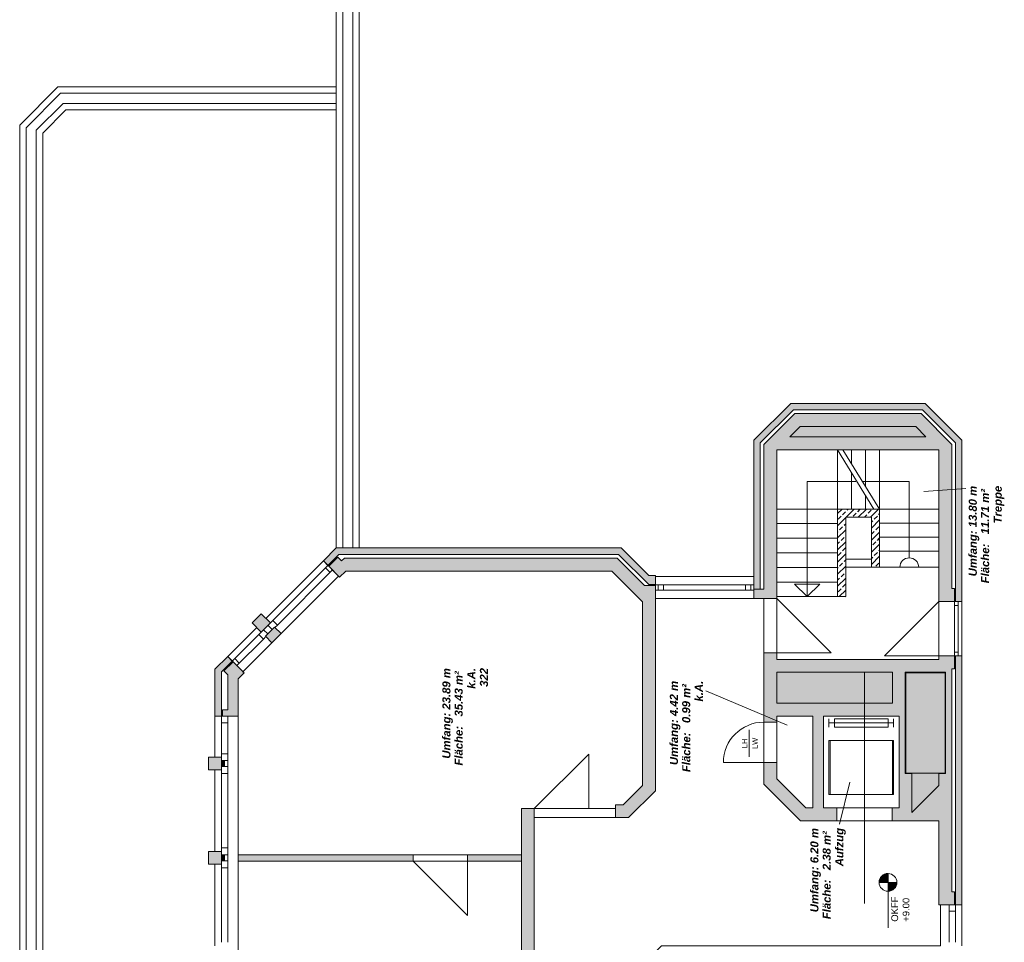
# Model space of a CAD drawing. Header units: metres. Extents: x -49 to 152, y -127 to 99.
# Tile 152 of 177: x -25 to -7, y 32 to 49. Entities that reach past the tile are written whole.
import ezdxf

# ---------------------------------------------------------------- set-up
doc = ezdxf.new("R2010")
doc.units = ezdxf.units.M
doc.layers.add('_OG 3 - B (3D)', color=7, linetype='Continuous', lineweight=9)
doc.layers.add('COE_Bestand-allg.', color=7, linetype='Continuous', lineweight=9)
doc.styles.add('Arial', font='arial.ttf')
doc.styles.add('Arial (bold italic)', font='arialbi.ttf')

# ---------------------------------------------------------------- blocks, each defined once
blk = doc.blocks.new('Group-56')
at = {"layer": 'COE_Bestand-allg.', "linetype": 'Continuous', "lineweight": 0, "transparency": 33554687}
for points in [[(-8.617, 41.793), (-8.008, 41.183), (-8.008, 38.238), (-7.887, 38.238), (-7.887, 41.233), (-8.567, 41.913), (-11.065, 41.913), (-11.752, 41.233), (-11.752, 38.47), (-11.633, 38.47), (-11.633, 41.182), (-11.016, 41.793)], [(-8.027, 38.478), (-8.075, 38.478), (-8.075, 41.155), (-8.645, 41.725), (-10.988, 41.725), (-11.565, 41.154), (-11.565, 38.47), (-11.752, 38.47), (-11.752, 38.295), (-11.325, 38.295), (-11.325, 41.055), (-8.315, 41.055), (-8.315, 38.238), (-8.027, 38.238)], [(-13.702, 38.555), (-13.575, 38.555), (-13.575, 38.723), (-13.7, 38.723), (-14.21, 39.233), (-19.503, 39.233), (-19.741, 38.994), (-19.656, 38.909), (-19.453, 39.113), (-14.26, 39.113)], [(-13.575, 34.728), (-13.575, 38.535), (-13.778, 38.535), (-14.288, 39.045), (-19.351, 39.045), (-19.401, 38.994), (-19.472, 39.065), (-19.642, 38.895), (-19.438, 38.692), (-19.325, 38.805), (-14.387, 38.805), (-13.815, 38.233), (-13.815, 34.827), (-14.174, 34.468), (-14.315, 34.468), (-14.315, 34.228), (-14.075, 34.228)], [(-20.893, 37.672), (-20.724, 37.842), (-20.893, 38.011), (-21.063, 37.842)], [(-20.526, 37.644), (-20.648, 37.766), (-20.817, 37.596), (-20.695, 37.474)], [(-21.633, 36.113), (-21.633, 36.933), (-21.431, 37.135), (-21.516, 37.219), (-21.753, 36.983), (-21.753, 36.113)], [(-21.325, 36.113), (-21.325, 36.805), (-21.213, 36.917), (-21.417, 37.12), (-21.586, 36.951), (-21.513, 36.877), (-21.513, 36.228), (-21.613, 36.228), (-21.613, 36.113)], [(-8.027, 37.228), (-8.315, 37.228), (-8.315, 37.165), (-11.325, 37.165), (-11.325, 37.285), (-11.565, 37.285), (-11.565, 36), (-11.325, 36), (-11.325, 36.11), (-10.655, 36.11), (-10.655, 34.41), (-10.786, 34.41), (-11.325, 34.949), (-11.325, 35.25), (-11.565, 35.25), (-11.565, 34.85), (-10.885, 34.17), (-10.21, 34.17), (-10.21, 34.41), (-10.455, 34.41), (-10.455, 36.11), (-9.055, 36.11), (-9.055, 34.41), (-9.18, 34.41), (-9.18, 34.17), (-8.315, 34.17), (-8.315, 32.613), (-8.027, 32.613), (-8.027, 32.853), (-8.075, 32.853), (-8.075, 36.988), (-8.027, 36.988)], [(-7.887, 32.613), (-7.887, 37.228), (-8.008, 37.228), (-8.008, 32.613)], [(-21.633, 35.113), (-21.633, 35.353), (-21.872, 35.353), (-21.872, 35.113)], [(-21.573, 35.175), (-21.573, 35.29), (-21.633, 35.29), (-21.633, 35.175)], [(-15.825, 29.578), (-15.825, 34.398), (-16.065, 34.398), (-16.065, 29.578)], [(-21.633, 33.363), (-21.633, 33.603), (-21.872, 33.603), (-21.872, 33.363)], [(-21.573, 33.425), (-21.573, 33.54), (-21.633, 33.54), (-21.633, 33.425)], [(-18.075, 33.422), (-18.075, 33.538), (-21.325, 33.538), (-21.325, 33.422)], [(-16.065, 33.422), (-16.065, 33.538), (-17.065, 33.538), (-17.065, 33.422)]]:
    blk.add_hatch(color=252, dxfattribs=at).paths.add_polyline_path(points)
at = {"layer": 'COE_Bestand-allg.', "linetype": 'Continuous', "lineweight": 25, "transparency": 33554687}
h = blk.add_hatch(dxfattribs=at)
h.set_pattern_fill('ANSI33_1', style=0, pattern_type=2)
h.set_pattern_definition([(45, (0, 0), (-0.1122532, 0.1122532), []), (45, (0.11225, 0), (-0.1122532, 0.1122532), [0.079375, -0.0396875])])
h.paths.add_polyline_path([(-9.415, 38.875), (-9.415, 39.955), (-10.195, 39.955), (-10.195, 38.329), (-10.045, 38.329), (-10.045, 39.805), (-9.565, 39.805), (-9.565, 38.875)])
at = {"layer": 'COE_Bestand-allg.', "linetype": 'Continuous', "lineweight": 0, "transparency": 33554687}
h = blk.add_hatch(color=252, dxfattribs=at)
edge = h.paths.add_edge_path()
edge.add_arc((-9.259, 33.027), 0.165, 90, 180)
edge.add_line((-9.424, 33.027), (-9.259, 33.027))
edge.add_line((-9.259, 33.027), (-9.259, 33.192))
h = blk.add_hatch(color=252, dxfattribs=at)
edge = h.paths.add_edge_path()
edge.add_line((-9.094, 33.027), (-9.259, 33.027))
edge.add_line((-9.259, 33.027), (-9.259, 32.862))
edge.add_arc((-9.259, 33.027), 0.165, 270, 360)
at = {"layer": 'COE_Bestand-allg.', "color": 7, "linetype": 'Continuous', "lineweight": 9, "transparency": 33554687}
for p, q in [((-19.503, 61.11), (-19.503, 39.233)), ((-19.382, 61.06), (-19.382, 39.233)), ((-19.195, 60.983), (-19.195, 39.233)), ((-19.075, 60.933), (-19.075, 39.233)), ((-24.668, 47.79), (-25.377, 47.08)), ((-19.503, 47.79), (-24.668, 47.79)), ((-24.618, 47.67), (-25.258, 47.03)), ((-19.503, 47.67), (-24.618, 47.67)), ((-24.57, 47.483), (-25.07, 46.983)), ((-24.52, 47.363), (-24.95, 46.933)), ((-19.503, 47.483), (-24.57, 47.483)), ((-19.503, 47.363), (-24.52, 47.363)), ((-25.377, 31.425), (-25.377, 47.08)), ((-25.258, 47.03), (-25.258, 31.475)), ((-25.07, 46.983), (-25.07, 31.552)), ((-24.95, 46.933), (-24.95, 31.602)), ((-11.752, 41.233), (-11.065, 41.913)), ((-8.567, 41.913), (-11.065, 41.913)), ((-7.887, 41.233), (-8.567, 41.913)), ((-11.633, 41.182), (-11.016, 41.793)), ((-11.565, 41.154), (-10.988, 41.725)), ((-8.617, 41.793), (-11.016, 41.793)), ((-8.645, 41.725), (-10.988, 41.725)), ((-8.075, 41.155), (-8.645, 41.725)), ((-8.008, 41.183), (-8.617, 41.793)), ((-11.082, 41.295), (-10.89, 41.485)), ((-8.745, 41.485), (-10.89, 41.485)), ((-8.555, 41.295), (-8.745, 41.485)), ((-11.752, 41.233), (-11.752, 38.47)), ((-11.633, 41.182), (-11.633, 38.47)), ((-11.565, 41.154), (-11.565, 38.47)), ((-8.555, 41.295), (-11.082, 41.295)), ((-8.075, 41.155), (-8.075, 38.478)), ((-8.008, 41.183), (-8.008, 38.238)), ((-7.887, 38.238), (-7.887, 41.233)), ((-11.325, 41.055), (-11.325, 38.295)), ((-8.315, 41.055), (-11.325, 41.055)), ((-10.195, 39.955), (-10.195, 41.055)), ((-10.195, 41.055), (-9.52, 39.955)), ((-10.095, 41.055), (-9.42, 39.955)), ((-9.935, 40.794), (-9.935, 41.055)), ((-9.675, 40.37), (-9.675, 41.055)), ((-9.415, 39.955), (-9.415, 41.055)), ((-8.315, 41.055), (-8.315, 38.238)), ((-9.935, 39.955), (-9.935, 40.631)), ((-10.76, 38.59), (-10.76, 40.465)), ((-9.858, 40.465), (-10.76, 40.465)), ((-8.865, 40.465), (-9.733, 40.465)), ((-8.865, 39.05), (-8.865, 40.465)), ((-7.812, 40.338), (-8.593, 40.281)), ((-9.675, 39.955), (-9.675, 40.207)), ((-10.195, 39.955), (-11.325, 39.955)), ((-10.76, 38.329), (-10.76, 39.955)), ((-9.415, 39.955), (-10.195, 39.955)), ((-10.195, 39.955), (-10.195, 38.329)), ((-9.415, 39.955), (-8.315, 39.955)), ((-9.415, 39.955), (-9.415, 38.875)), ((-10.195, 39.684), (-11.325, 39.684)), ((-9.565, 39.805), (-10.045, 39.805)), ((-10.045, 39.805), (-10.045, 38.329)), ((-9.565, 39.805), (-9.565, 38.875)), ((-9.415, 39.695), (-8.315, 39.695)), ((-10.195, 39.413), (-11.325, 39.413)), ((-9.415, 39.435), (-8.315, 39.435)), ((-19.503, 39.233), (-19.741, 38.994)), ((-14.21, 39.233), (-19.503, 39.233)), ((-13.7, 38.723), (-14.21, 39.233)), ((-10.195, 39.142), (-11.325, 39.142)), ((-9.415, 39.175), (-8.315, 39.175)), ((-19.741, 38.994), (-20.809, 37.926)), ((-19.438, 38.692), (-19.741, 38.994)), ((-19.656, 38.909), (-19.453, 39.113)), ((-19.642, 38.895), (-19.472, 39.065)), ((-19.401, 38.994), (-19.472, 39.065)), ((-14.26, 39.113), (-19.453, 39.113)), ((-19.401, 38.994), (-19.351, 39.045)), ((-14.288, 39.045), (-19.351, 39.045)), ((-13.778, 38.535), (-14.288, 39.045)), ((-13.702, 38.555), (-14.26, 39.113)), ((-9.565, 39.025), (-10.045, 39.025)), ((-19.656, 38.909), (-20.679, 37.886)), ((-19.571, 38.825), (-20.595, 37.801)), ((-19.615, 38.78), (-19.7, 38.865)), ((-19.325, 38.805), (-19.438, 38.692)), ((-14.387, 38.805), (-19.325, 38.805)), ((-13.815, 38.233), (-14.387, 38.805)), ((-10.195, 38.871), (-11.325, 38.871)), ((-9.565, 38.875), (-10.045, 38.875)), ((-9.415, 38.875), (-9.565, 38.875)), ((-9.415, 38.875), (-8.315, 38.875)), ((-19.458, 38.711), (-20.526, 37.644)), ((-13.575, 38.723), (-13.7, 38.723)), ((-13.575, 38.723), (-13.575, 34.728)), ((-11.752, 38.705), (-13.575, 38.705)), ((-10.195, 38.6), (-11.325, 38.6)), ((-13.575, 38.535), (-13.778, 38.535)), ((-13.575, 38.555), (-13.702, 38.555)), ((-11.752, 38.55), (-13.575, 38.55)), ((-11.752, 38.45), (-13.575, 38.45)), ((-13.525, 38.55), (-13.525, 38.45)), ((-13.425, 38.55), (-13.425, 38.45)), ((-11.902, 38.55), (-11.902, 38.45)), ((-11.803, 38.55), (-11.803, 38.45)), ((-11.752, 38.47), (-11.752, 38.295)), ((-11.565, 38.47), (-11.752, 38.47)), ((-10.995, 38.564), (-10.525, 38.564)), ((-10.995, 38.564), (-10.76, 38.329)), ((-10.525, 38.564), (-10.76, 38.329)), ((-8.027, 38.478), (-8.075, 38.478)), ((-8.027, 38.478), (-8.027, 38.238)), ((-13.815, 38.233), (-13.815, 34.827)), ((-11.325, 38.295), (-11.752, 38.295)), ((-11.565, 37.285), (-11.565, 38.295)), ((-10.195, 38.329), (-11.325, 38.329)), ((-11.325, 37.285), (-11.325, 38.295)), ((-10.315, 37.285), (-11.325, 38.295)), ((-10.195, 38.329), (-10.045, 38.329)), ((-9.325, 37.228), (-8.315, 38.238)), ((-8.315, 38.238), (-8.315, 37.228)), ((-7.887, 38.238), (-8.315, 38.238)), ((-8.027, 38.238), (-8.027, 37.228)), ((-7.957, 38.238), (-7.957, 37.228)), ((-7.887, 38.238), (-7.887, 37.228)), ((-7.957, 38.168), (-8.027, 38.168)), ((-20.724, 37.842), (-20.679, 37.886)), ((-20.679, 37.886), (-20.595, 37.801)), ((-21.516, 37.219), (-20.978, 37.757)), ((-20.893, 37.672), (-20.938, 37.628)), ((-20.849, 37.716), (-20.773, 37.64)), ((-20.768, 37.797), (-20.692, 37.721)), ((-20.639, 37.757), (-20.595, 37.801)), ((-21.431, 37.135), (-20.938, 37.628)), ((-21.346, 37.05), (-20.853, 37.543)), ((-20.695, 37.474), (-21.233, 36.937)), ((-20.938, 37.628), (-20.853, 37.543)), ((-20.809, 37.587), (-20.853, 37.543)), ((-7.957, 37.298), (-8.027, 37.298)), ((-21.516, 37.219), (-21.753, 36.983)), ((-21.431, 37.135), (-21.633, 36.933)), ((-21.417, 37.12), (-21.586, 36.951)), ((-21.213, 36.917), (-21.516, 37.219)), ((-21.302, 37.094), (-21.387, 37.179)), ((-11.565, 37.285), (-11.565, 36)), ((-11.325, 37.285), (-11.565, 37.285)), ((-11.325, 37.285), (-11.325, 37.165)), ((-11.325, 37.285), (-10.315, 37.285)), ((-8.315, 37.165), (-11.325, 37.165)), ((-8.315, 37.228), (-9.325, 37.228)), ((-8.315, 37.228), (-8.315, 37.165)), ((-7.887, 37.228), (-8.315, 37.228)), ((-8.027, 36.988), (-8.027, 37.228)), ((-8.008, 32.613), (-8.008, 37.228)), ((-7.887, 32.613), (-7.887, 37.228)), ((-21.753, 36.983), (-21.753, 36.113)), ((-21.633, 36.933), (-21.633, 36.113)), ((-21.513, 36.877), (-21.586, 36.951)), ((-11.325, 36.925), (-11.325, 36.35)), ((-9.175, 36.925), (-11.325, 36.925)), ((-9.695, 32.632), (-9.695, 36.925)), ((-9.175, 36.925), (-9.175, 36.35)), ((-8.94, 35.045), (-8.94, 36.925)), ((-8.94, 36.925), (-8.19, 36.925)), ((-8.19, 36.925), (-8.19, 35.045)), ((-8.075, 32.853), (-8.075, 36.988)), ((-8.027, 36.988), (-8.075, 36.988)), ((-21.513, 36.228), (-21.513, 36.877)), ((-21.325, 36.805), (-21.213, 36.917)), ((-21.325, 36.805), (-21.325, 36.113)), ((-8.2, 36.915), (-8.93, 36.915)), ((-8.93, 36.915), (-8.93, 35.055)), ((-8.2, 35.055), (-8.2, 36.915)), ((-12.64, 36.581), (-11.133, 35.945)), ((-21.613, 36.228), (-21.513, 36.228)), ((-21.613, 36.228), (-21.613, 36.113)), ((-9.175, 36.35), (-11.325, 36.35)), ((-21.753, 35.353), (-21.753, 36.113)), ((-21.753, 36.113), (-21.325, 36.113)), ((-21.633, 35.415), (-21.633, 36.113)), ((-21.513, 36.113), (-21.513, 35.988)), ((-21.325, 36.113), (-21.325, 12.538)), ((-11.325, 36), (-11.325, 36.11)), ((-10.655, 36.11), (-11.325, 36.11)), ((-10.655, 36.11), (-10.655, 34.41)), ((-9.055, 36.11), (-10.455, 36.11)), ((-10.455, 36.11), (-10.455, 34.41)), ((-10.355, 35.91), (-10.355, 36.06)), ((-9.155, 35.91), (-9.155, 36.06)), ((-9.055, 36.11), (-9.055, 34.41)), ((-21.633, 35.988), (-21.513, 35.988)), ((-21.513, 35.415), (-21.513, 35.988)), ((-11.835, 35.356), (-11.835, 35.856)), ((-11.565, 36), (-11.325, 36)), ((-10.255, 35.985), (-10.355, 35.985)), ((-9.255, 35.985), (-10.255, 35.985)), ((-9.255, 35.985), (-9.155, 35.985)), ((-10.335, 35.66), (-10.335, 34.66)), ((-9.175, 34.66), (-9.175, 35.66)), ((-21.633, 35.353), (-21.633, 35.415)), ((-21.633, 35.415), (-21.513, 35.415)), ((-21.573, 35.29), (-21.633, 35.29)), ((-21.573, 35.29), (-21.513, 35.29)), ((-21.573, 35.175), (-21.573, 35.29)), ((-21.513, 35.29), (-21.513, 35.415)), ((-21.513, 35.175), (-21.513, 35.29)), ((-14.815, 35.408), (-15.825, 34.398)), ((-14.815, 34.398), (-14.815, 35.408)), ((-21.753, 33.603), (-21.753, 35.113)), ((-21.573, 35.175), (-21.633, 35.175)), ((-21.633, 35.113), (-21.633, 35.05)), ((-21.573, 35.175), (-21.513, 35.175)), ((-21.513, 35.175), (-21.513, 35.05)), ((-11.565, 35.25), (-12.315, 35.25)), ((-11.565, 35.25), (-11.325, 35.25)), ((-11.565, 35.25), (-11.565, 34.85)), ((-11.325, 35.25), (-11.325, 34.949)), ((-21.633, 33.665), (-21.633, 35.05)), ((-21.633, 35.05), (-21.513, 35.05)), ((-21.513, 33.665), (-21.513, 35.05)), ((-10.786, 34.41), (-11.325, 34.949)), ((-8.815, 35.045), (-8.94, 35.045)), ((-8.93, 35.055), (-8.2, 35.055)), ((-8.815, 34.326), (-8.815, 35.045)), ((-8.19, 35.045), (-8.315, 35.045)), ((-8.315, 35.045), (-8.315, 34.826)), ((-14.174, 34.468), (-13.815, 34.827)), ((-14.075, 34.228), (-13.575, 34.728)), ((-10.885, 34.17), (-11.565, 34.85)), ((-10.162, 34.107), (-9.967, 34.888)), ((-8.315, 34.826), (-8.815, 34.326)), ((-15.825, 34.398), (-16.065, 34.398)), ((-16.065, 29.578), (-16.065, 34.398)), ((-14.315, 34.398), (-15.825, 34.398)), ((-15.825, 29.578), (-15.825, 34.398)), ((-14.174, 34.468), (-14.315, 34.468)), ((-14.315, 34.468), (-14.315, 34.228)), ((-10.655, 34.41), (-10.786, 34.41)), ((-10.21, 34.41), (-10.455, 34.41)), ((-9.18, 34.41), (-10.21, 34.41)), ((-10.21, 34.41), (-10.21, 34.17)), ((-9.055, 34.41), (-9.18, 34.41)), ((-9.18, 34.41), (-9.18, 34.17)), ((-14.075, 34.228), (-14.315, 34.228)), ((-10.21, 34.17), (-10.885, 34.17)), ((-9.18, 34.17), (-10.21, 34.17)), ((-8.315, 34.17), (-9.18, 34.17)), ((-8.315, 34.17), (-8.315, 32.613)), ((-21.633, 33.603), (-21.633, 33.665)), ((-21.633, 33.665), (-21.513, 33.665)), ((-21.513, 33.54), (-21.513, 33.665)), ((-21.573, 33.54), (-21.633, 33.54)), ((-21.573, 33.54), (-21.513, 33.54)), ((-21.573, 33.425), (-21.573, 33.54)), ((-21.513, 33.425), (-21.513, 33.54)), ((-21.325, 33.538), (-18.075, 33.538)), ((-18.075, 33.538), (-17.065, 33.538)), ((-18.075, 33.422), (-18.075, 33.538)), ((-17.065, 33.538), (-16.065, 33.538)), ((-17.065, 33.422), (-17.065, 33.538)), ((-21.753, 31.852), (-21.753, 33.363)), ((-21.573, 33.425), (-21.633, 33.425)), ((-21.633, 33.363), (-21.633, 33.3)), ((-21.633, 31.915), (-21.633, 33.3)), ((-21.633, 33.3), (-21.513, 33.3)), ((-21.573, 33.425), (-21.513, 33.425)), ((-21.513, 31.915), (-21.513, 33.3)), ((-21.513, 33.425), (-21.513, 33.3)), ((-21.325, 33.422), (-18.075, 33.422)), ((-17.065, 33.422), (-18.075, 33.422)), ((-17.065, 32.412), (-18.075, 33.422)), ((-17.065, 33.422), (-16.065, 33.422)), ((-17.065, 33.422), (-17.065, 32.412)), ((-9.259, 33.192), (-9.259, 32.862)), ((-9.424, 33.027), (-9.094, 33.027)), ((-9.259, 32.862), (-9.259, 32.181)), ((-8.027, 32.853), (-8.075, 32.853)), ((-8.027, 32.613), (-8.027, 32.853)), ((-7.887, 32.613), (-8.315, 32.613)), ((-8.287, 31.852), (-8.287, 32.613)), ((-8.127, 32.613), (-8.127, 31.915)), ((-8.008, 32.613), (-8.008, 31.915)), ((-7.887, 32.613), (-7.887, 31.852)), ((-8.008, 32.493), (-8.127, 32.493))]:
    blk.add_line(p, q, dxfattribs=at)
at = {"layer": 'COE_Bestand-allg.', "color": 7, "linetype": 'Continuous', "lineweight": 9, "transparency": 33554687, "flags": 128}
for points in [[(-8.617, 41.793), (-8.008, 41.183), (-8.008, 38.238), (-7.887, 38.238), (-7.887, 41.233), (-8.567, 41.913), (-11.065, 41.913), (-11.752, 41.233), (-11.752, 38.47), (-11.633, 38.47), (-11.633, 41.182), (-11.016, 41.793)], [(-8.027, 38.478), (-8.075, 38.478), (-8.075, 41.155), (-8.645, 41.725), (-10.988, 41.725), (-11.565, 41.154), (-11.565, 38.47), (-11.752, 38.47), (-11.752, 38.295), (-11.325, 38.295), (-11.325, 41.055), (-8.315, 41.055), (-8.315, 38.238), (-8.027, 38.238)], [(-8.315, 41.055), (-8.315, 37.165), (-11.325, 37.165), (-11.325, 41.055)], [(-9.415, 38.875), (-9.415, 39.955), (-10.195, 39.955), (-10.195, 38.329), (-10.045, 38.329), (-10.045, 39.805), (-9.565, 39.805), (-9.565, 38.875)], [(-13.702, 38.555), (-13.575, 38.555), (-13.575, 38.723), (-13.7, 38.723), (-14.21, 39.233), (-19.503, 39.233), (-19.741, 38.994), (-19.656, 38.909), (-19.453, 39.113), (-14.26, 39.113)], [(-13.575, 34.728), (-13.575, 38.535), (-13.778, 38.535), (-14.288, 39.045), (-19.351, 39.045), (-19.401, 38.994), (-19.472, 39.065), (-19.642, 38.895), (-19.438, 38.692), (-19.325, 38.805), (-14.387, 38.805), (-13.815, 38.233), (-13.815, 34.827), (-14.174, 34.468), (-14.315, 34.468), (-14.315, 34.228), (-14.075, 34.228)], [(-13.815, 38.233), (-13.815, 34.827), (-14.174, 34.468), (-14.315, 34.468), (-14.315, 34.398), (-16.065, 34.398), (-16.065, 33.538), (-21.325, 33.538), (-21.325, 36.805), (-21.213, 36.917), (-21.233, 36.937), (-19.458, 38.711), (-19.458, 38.711), (-19.438, 38.692), (-19.325, 38.805), (-14.387, 38.805)], [(-20.893, 37.672), (-20.724, 37.842), (-20.893, 38.011), (-21.063, 37.842)], [(-20.893, 37.672), (-20.724, 37.842), (-20.893, 38.011), (-21.063, 37.842)], [(-20.526, 37.644), (-20.648, 37.766), (-20.817, 37.596), (-20.695, 37.474)], [(-20.695, 37.474), (-20.526, 37.644), (-20.648, 37.766), (-20.817, 37.596)], [(-21.633, 36.113), (-21.633, 36.933), (-21.431, 37.135), (-21.516, 37.219), (-21.753, 36.983), (-21.753, 36.113)], [(-21.325, 36.113), (-21.325, 36.805), (-21.213, 36.917), (-21.417, 37.12), (-21.586, 36.951), (-21.513, 36.877), (-21.513, 36.228), (-21.613, 36.228), (-21.613, 36.113)], [(-8.027, 37.228), (-8.315, 37.228), (-8.315, 37.165), (-11.325, 37.165), (-11.325, 37.285), (-11.565, 37.285), (-11.565, 36), (-11.325, 36), (-11.325, 36.11), (-10.655, 36.11), (-10.655, 34.41), (-10.786, 34.41), (-11.325, 34.949), (-11.325, 35.25), (-11.565, 35.25), (-11.565, 34.85), (-10.885, 34.17), (-10.21, 34.17), (-10.21, 34.41), (-10.455, 34.41), (-10.455, 36.11), (-9.055, 36.11), (-9.055, 34.41), (-9.18, 34.41), (-9.18, 34.17), (-8.315, 34.17), (-8.315, 32.613), (-8.027, 32.613), (-8.027, 32.853), (-8.075, 32.853), (-8.075, 36.988), (-8.027, 36.988)], [(-7.887, 32.613), (-7.887, 37.228), (-8.008, 37.228), (-8.008, 32.613)], [(-11.325, 36.11), (-11.325, 34.949), (-10.786, 34.41), (-10.655, 34.41), (-10.655, 36.11)], [(-10.455, 36.11), (-10.455, 34.41), (-9.055, 34.41), (-9.055, 36.11)], [(-9.255, 35.91), (-9.255, 36.06), (-10.255, 36.06), (-10.255, 35.91)], [(-9.155, 34.66), (-9.155, 35.66), (-10.355, 35.66), (-10.355, 34.66)], [(-21.633, 35.113), (-21.633, 35.353), (-21.872, 35.353), (-21.872, 35.113)], [(-21.633, 35.353), (-21.633, 35.113), (-21.872, 35.113), (-21.872, 35.353)], [(-21.573, 35.175), (-21.573, 35.29), (-21.633, 35.29), (-21.633, 35.175)], [(-15.825, 29.578), (-15.825, 34.398), (-16.065, 34.398), (-16.065, 29.578)], [(-21.633, 33.363), (-21.633, 33.603), (-21.872, 33.603), (-21.872, 33.363)], [(-21.633, 33.603), (-21.633, 33.363), (-21.872, 33.363), (-21.872, 33.603)], [(-21.573, 33.425), (-21.573, 33.54), (-21.633, 33.54), (-21.633, 33.425)], [(-18.075, 33.422), (-18.075, 33.538), (-21.325, 33.538), (-21.325, 33.422)], [(-16.065, 33.422), (-16.065, 33.538), (-17.065, 33.538), (-17.065, 33.422)], [(-16.065, 33.422), (-16.065, 28.288), (-21.325, 28.288), (-21.325, 33.422)]]:
    blk.add_lwpolyline(points, close=True, dxfattribs=at)
blk.add_lwpolyline([(-15.825, 7.633), (-15.825, 34.228), (-14.315, 34.228), (-14.075, 34.228), (-13.575, 34.728), (-13.575, 38.295), (-11.565, 38.295), (-11.565, 34.85), (-10.885, 34.17), (-8.315, 34.17), (-8.315, 32.613), (-8.287, 32.613), (-8.287, 31.852), (-13.465, 31.852), (-13.815, 31.503), (-13.815, 12.363)], dxfattribs=at)
for points in [[(-9.259, 33.192, 0.414214), (-9.424, 33.027), (-9.259, 33.027)], [(-9.094, 33.027), (-9.259, 33.027), (-9.259, 32.862, 0.414214)]]:
    blk.add_lwpolyline(points, format="xyb", close=True, dxfattribs=at)
at = {"layer": 'COE_Bestand-allg.', "color": 7, "linetype": 'Continuous', "lineweight": 9, "transparency": 33554687}
blk.add_circle((-9.259, 33.027), 0.165, dxfattribs=at)
for centre, radius, start in [((-8.865, 38.875), 0.175, 0), ((-11.565, 35.25), 0.75, 90)]:
    blk.add_arc(centre, radius, start, 180, dxfattribs=at)
at = {"layer": 'COE_Bestand-allg.', "color": 7, "transparency": 33554687, "rotation": 90}
for s, insert, char_height, attachment_point, line_spacing_factor, style in [('Umfang: 13.80 m', (-7.761, 38.706), 0.15027, 1, 0.25, 'Arial (bold italic)'), ('Fläche:   11.71 m² ', (-7.532, 38.577), 0.15027, 1, 0.25, 'Arial (bold italic)'), ('Treppe', (-7.298, 39.687), 0.1503, 1, 0.25, 'Arial (bold italic)'), ('k.A.', (-17.069, 36.62), 0.1503, 1, 0.25, 'Arial (bold italic)'), ('322', (-16.835, 36.655), 0.1503, 1, 0.25, 'Arial (bold italic)'), ('Umfang: 23.89 m', (-17.532, 35.323), 0.15027, 1, 0.25, 'Arial (bold italic)'), ('Fläche:   35.43 m² ', (-17.304, 35.195), 0.15027, 1, 0.25, 'Arial (bold italic)'), ('Umfang: 4.42 m', (-13.309, 35.203), 0.15027, 1, 0.25, 'Arial (bold italic)'), ('Fläche:   0.99 m² ', (-13.08, 35.074), 0.15027, 1, 0.25, 'Arial (bold italic)'), ('k.A.', (-12.846, 36.383), 0.1503, 1, 0.25, 'Arial (bold italic)'), ('LH', (-11.97, 35.606), 0.1002, 2, 0.25, 'Arial'), ('LW', (-11.678, 35.606), 0.1002, 8, 0.25, 'Arial'), ('Umfang: 6.20 m', (-10.701, 32.472), 0.15027, 1, 0.25, 'Arial (bold italic)'), ('Fläche:   2.38 m² ', (-10.473, 32.344), 0.15027, 1, 0.25, 'Arial (bold italic)'), ('Aufzug', (-10.238, 33.326), 0.1503, 1, 0.25, 'Arial (bold italic)'), ('OKFF\\P+9.00', (-9.197, 32.297), 0.1252, 1, 1.002187, 'Arial')]:
    blk.add_mtext(s, dxfattribs=dict(at, insert=insert, char_height=char_height, attachment_point=attachment_point, line_spacing_factor=line_spacing_factor, style=style))
blk = doc.blocks.new('OG 3 - B (3D)')
at = {"layer": 'COE_Bestand-allg.', "color": 7, "transparency": 33554687}
blk.add_blockref('Group-56', (0, 0), dxfattribs=at)

msp = doc.modelspace()

# ---------------------------------------------------------------- block references
at = {"layer": '_OG 3 - B (3D)'}
msp.add_blockref('OG 3 - B (3D)', (0, 0), dxfattribs=at)

doc.saveas('drawing.dxf')
